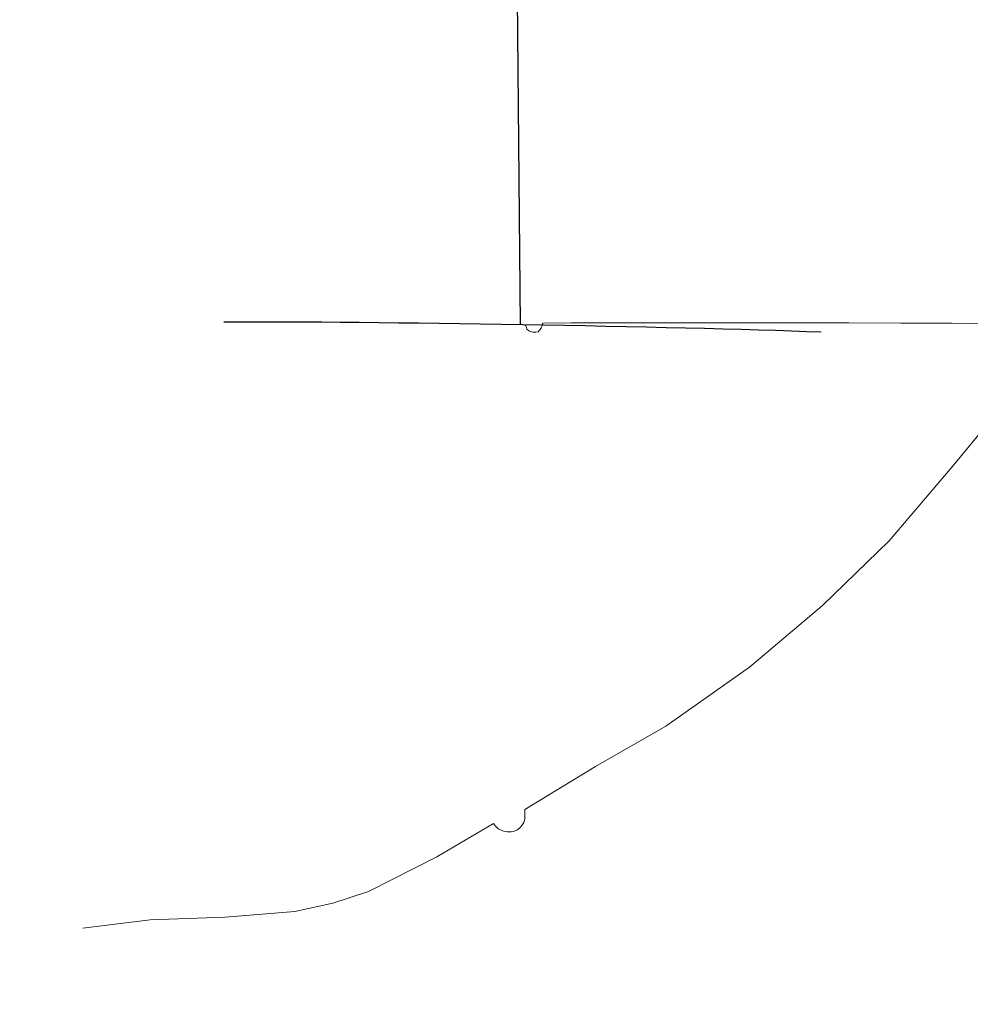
# Model space of a CAD drawing. Header units: inches. Extents: x 0 to 612, y 155 to 655.
# Tile 131 of 138: x 170.63 to 172.23, y 398.21 to 399.86. Entities that reach past the tile are written whole.
import ezdxf

# ---------------------------------------------------------------- set-up
doc = ezdxf.new("R2010")
doc.units = ezdxf.units.IN
doc.header["$MEASUREMENT"] = 0
doc.layers.add('Layer 1', color=7, linetype='Continuous')

# ---------------------------------------------------------------- blocks, each defined once
blk = doc.blocks.new('block 2939')
at = {"layer": 'Layer 1', "color": 7, "lineweight": 25}
blk.add_open_spline([(171.9819, 399.3389), (171.7295, 399.3486), (171.229, 399.3569), (170.9766, 399.356)], degree=3, dxfattribs=at)
blk = doc.blocks.new('block 2938')
at = {"layer": 'Layer 1'}
blk.add_blockref('block 2939', (0, 0), dxfattribs=at)
blk = doc.blocks.new('block 2937')
at = {"layer": 'Layer 1'}
blk.add_blockref('block 2938', (0, 0), dxfattribs=at)
blk = doc.blocks.new('block 2966')
at = {"layer": 'Layer 1', "color": 7, "lineweight": 25}
blk.add_lwpolyline([(171.2959, 419.9785), (171.4751, 399.3516)], dxfattribs=at)
blk = doc.blocks.new('block 2965')
at = {"layer": 'Layer 1'}
blk.add_blockref('block 2966', (0, 0), dxfattribs=at)
blk = doc.blocks.new('block 2964')
at = {"layer": 'Layer 1'}
blk.add_blockref('block 2965', (0, 0), dxfattribs=at)
blk = doc.blocks.new('block 3484')
at = {"layer": 'Layer 1', "color": 7, "lineweight": 25}
blk.add_open_spline([(171.4878, 378.5537), (170.8818, 394.4756), (157.5254, 407.1357), (141.5942, 406.8911)], degree=3, dxfattribs=at)
blk = doc.blocks.new('block 3483')
at = {"layer": 'Layer 1'}
blk.add_blockref('block 3484', (0, 0), dxfattribs=at)
blk = doc.blocks.new('block 3482')
at = {"layer": 'Layer 1'}
blk.add_blockref('block 3483', (0, 0), dxfattribs=at)
blk = doc.blocks.new('block 4803')
at = {"layer": 'Layer 1', "lineweight": 0}
for points in [[(171.7661, 399.355)], [(171.8535, 399.355)]]:
    blk.add_lwpolyline(points, dxfattribs=at)
blk.add_open_spline([(171.7661, 399.355), (171.7661, 399.355), (171.8535, 399.355), (171.8535, 399.355), (171.8535, 399.355), (171.7661, 399.355), (171.7661, 399.355)], degree=3, knots=[0, 0, 0, 0, 1, 1, 1, 2, 2, 2, 2], dxfattribs=at)
blk = doc.blocks.new('block 4804')
at = {"layer": 'Layer 1', "lineweight": 0}
for points in [[(171.8535, 399.355)], [(171.9409, 399.355)]]:
    blk.add_lwpolyline(points, dxfattribs=at)
blk.add_open_spline([(171.8535, 399.355), (171.8535, 399.355), (171.9409, 399.355), (171.9409, 399.355), (171.9409, 399.355), (171.8535, 399.355), (171.8535, 399.355)], degree=3, knots=[0, 0, 0, 0, 1, 1, 1, 2, 2, 2, 2], dxfattribs=at)
blk = doc.blocks.new('block 4805')
at = {"layer": 'Layer 1', "lineweight": 0}
for points in [[(171.9409, 399.355)], [(172.0283, 399.355)]]:
    blk.add_lwpolyline(points, dxfattribs=at)
blk.add_open_spline([(171.9409, 399.355), (171.9409, 399.355), (172.0283, 399.355), (172.0283, 399.355), (172.0283, 399.355), (171.9409, 399.355), (171.9409, 399.355)], degree=3, knots=[0, 0, 0, 0, 1, 1, 1, 2, 2, 2, 2], dxfattribs=at)
blk = doc.blocks.new('block 4806')
at = {"layer": 'Layer 1', "lineweight": 0}
for points in [[(172.0283, 399.355)], [(172.1157, 399.354)]]:
    blk.add_lwpolyline(points, dxfattribs=at)
blk.add_open_spline([(172.0283, 399.355), (172.0283, 399.355), (172.1157, 399.354), (172.1157, 399.354), (172.1157, 399.354), (172.0283, 399.355), (172.0283, 399.355)], degree=3, knots=[0, 0, 0, 0, 1, 1, 1, 2, 2, 2, 2], dxfattribs=at)
blk = doc.blocks.new('block 4807')
at = {"layer": 'Layer 1', "lineweight": 0}
for points in [[(172.1157, 399.354)], [(172.2021, 399.354)]]:
    blk.add_lwpolyline(points, dxfattribs=at)
blk.add_open_spline([(172.1157, 399.354), (172.1157, 399.354), (172.2021, 399.354), (172.2021, 399.354), (172.2021, 399.354), (172.1157, 399.354), (172.1157, 399.354)], degree=3, knots=[0, 0, 0, 0, 1, 1, 1, 2, 2, 2, 2], dxfattribs=at)
blk = doc.blocks.new('block 4808')
at = {"layer": 'Layer 1', "lineweight": 0}
for points in [[(172.2021, 399.354)], [(172.2905, 399.3525)]]:
    blk.add_lwpolyline(points, dxfattribs=at)
blk.add_open_spline([(172.2021, 399.354), (172.2021, 399.354), (172.2905, 399.3525), (172.2905, 399.3525), (172.2905, 399.3525), (172.2021, 399.354), (172.2021, 399.354)], degree=3, knots=[0, 0, 0, 0, 1, 1, 1, 2, 2, 2, 2], dxfattribs=at)
blk = doc.blocks.new('block 4809')
at = {"layer": 'Layer 1', "lineweight": 0}
for points in [[(172.2905, 399.3525)], [(172.3765, 399.3525)]]:
    blk.add_lwpolyline(points, dxfattribs=at)
blk.add_open_spline([(172.2905, 399.3525), (172.2905, 399.3525), (172.3765, 399.3525), (172.3765, 399.3525), (172.3765, 399.3525), (172.2905, 399.3525), (172.2905, 399.3525)], degree=3, knots=[0, 0, 0, 0, 1, 1, 1, 2, 2, 2, 2], dxfattribs=at)
blk = doc.blocks.new('block 4802')
at = {"layer": 'Layer 1'}
for name in ['block 4803', 'block 4804', 'block 4805', 'block 4806', 'block 4807', 'block 4808', 'block 4809']:
    blk.add_blockref(name, (0, 0), dxfattribs=at)
blk = doc.blocks.new('block 4801')
at = {"layer": 'Layer 1'}
blk.add_blockref('block 4802', (0, 0), dxfattribs=at)
blk = doc.blocks.new('block 4850')
at = {"layer": 'Layer 1', "lineweight": 0}
for points in [[(170.8525, 398.3506)], [(170.7393, 398.3369)]]:
    blk.add_lwpolyline(points, dxfattribs=at)
blk.add_open_spline([(170.7393, 398.3369), (170.7393, 398.3369), (170.8525, 398.3506), (170.8525, 398.3506), (170.8525, 398.3506), (170.7393, 398.3369), (170.7393, 398.3369)], degree=3, knots=[0, 0, 0, 0, 1, 1, 1, 2, 2, 2, 2], dxfattribs=at)
blk = doc.blocks.new('block 4851')
at = {"layer": 'Layer 1', "lineweight": 0}
for points in [[(170.8525, 398.3506)], [(170.979, 398.355)]]:
    blk.add_lwpolyline(points, dxfattribs=at)
blk.add_open_spline([(170.8525, 398.3506), (170.8525, 398.3506), (170.979, 398.355), (170.979, 398.355), (170.979, 398.355), (170.8525, 398.3506), (170.8525, 398.3506)], degree=3, knots=[0, 0, 0, 0, 1, 1, 1, 2, 2, 2, 2], dxfattribs=at)
blk = doc.blocks.new('block 4852')
at = {"layer": 'Layer 1', "lineweight": 0}
for points in [[(170.979, 398.355)], [(171.0962, 398.3647)]]:
    blk.add_lwpolyline(points, dxfattribs=at)
blk.add_open_spline([(170.979, 398.355), (170.979, 398.355), (171.0962, 398.3647), (171.0962, 398.3647), (171.0962, 398.3647), (170.979, 398.355), (170.979, 398.355)], degree=3, knots=[0, 0, 0, 0, 1, 1, 1, 2, 2, 2, 2], dxfattribs=at)
blk = doc.blocks.new('block 4853')
at = {"layer": 'Layer 1', "lineweight": 0}
for points in [[(171.1602, 398.3789)], [(171.0962, 398.3647)]]:
    blk.add_lwpolyline(points, dxfattribs=at)
blk.add_open_spline([(171.0962, 398.3647), (171.0962, 398.3647), (171.1602, 398.3789), (171.1602, 398.3789), (171.1602, 398.3789), (171.0962, 398.3647), (171.0962, 398.3647)], degree=3, knots=[0, 0, 0, 0, 1, 1, 1, 2, 2, 2, 2], dxfattribs=at)
blk = doc.blocks.new('block 4854')
at = {"layer": 'Layer 1', "lineweight": 0}
for points in [[(171.2202, 398.3984)], [(171.1602, 398.3789)]]:
    blk.add_lwpolyline(points, dxfattribs=at)
blk.add_open_spline([(171.1602, 398.3789), (171.1602, 398.3789), (171.2202, 398.3984), (171.2202, 398.3984), (171.2202, 398.3984), (171.1602, 398.3789), (171.1602, 398.3789)], degree=3, knots=[0, 0, 0, 0, 1, 1, 1, 2, 2, 2, 2], dxfattribs=at)
blk = doc.blocks.new('block 4855')
at = {"layer": 'Layer 1', "lineweight": 0}
for points in [[(171.335, 398.4565)], [(171.2202, 398.3984)]]:
    blk.add_lwpolyline(points, dxfattribs=at)
blk.add_open_spline([(171.2202, 398.3984), (171.2202, 398.3984), (171.335, 398.4565), (171.335, 398.4565), (171.335, 398.4565), (171.2202, 398.3984), (171.2202, 398.3984)], degree=3, knots=[0, 0, 0, 0, 1, 1, 1, 2, 2, 2, 2], dxfattribs=at)
blk = doc.blocks.new('block 4856')
at = {"layer": 'Layer 1', "lineweight": 0}
for points in [[(171.4307, 398.5127)], [(171.335, 398.4565)]]:
    blk.add_lwpolyline(points, dxfattribs=at)
blk.add_open_spline([(171.335, 398.4565), (171.335, 398.4565), (171.4307, 398.5127), (171.4307, 398.5127), (171.4307, 398.5127), (171.335, 398.4565), (171.335, 398.4565)], degree=3, knots=[0, 0, 0, 0, 1, 1, 1, 2, 2, 2, 2], dxfattribs=at)
blk = doc.blocks.new('block 4857')
at = {"layer": 'Layer 1', "lineweight": 0}
for points in [[(171.4307, 398.5127)], [(171.4341, 398.5083)]]:
    blk.add_lwpolyline(points, dxfattribs=at)
blk.add_open_spline([(171.4307, 398.5127), (171.4307, 398.5127), (171.4341, 398.5083), (171.4341, 398.5083), (171.4341, 398.5083), (171.4307, 398.5127), (171.4307, 398.5127)], degree=3, knots=[0, 0, 0, 0, 1, 1, 1, 2, 2, 2, 2], dxfattribs=at)
blk = doc.blocks.new('block 4858')
at = {"layer": 'Layer 1', "lineweight": 0}
for points in [[(171.4341, 398.5083)], [(171.4385, 398.5039)]]:
    blk.add_lwpolyline(points, dxfattribs=at)
blk.add_open_spline([(171.4341, 398.5083), (171.4341, 398.5083), (171.4385, 398.5039), (171.4385, 398.5039), (171.4385, 398.5039), (171.4341, 398.5083), (171.4341, 398.5083)], degree=3, knots=[0, 0, 0, 0, 1, 1, 1, 2, 2, 2, 2], dxfattribs=at)
blk = doc.blocks.new('block 4859')
at = {"layer": 'Layer 1', "lineweight": 0}
for points in [[(171.4385, 398.5039)], [(171.4424, 398.502)]]:
    blk.add_lwpolyline(points, dxfattribs=at)
blk.add_open_spline([(171.4385, 398.5039), (171.4385, 398.5039), (171.4424, 398.502), (171.4424, 398.502), (171.4424, 398.502), (171.4385, 398.5039), (171.4385, 398.5039)], degree=3, knots=[0, 0, 0, 0, 1, 1, 1, 2, 2, 2, 2], dxfattribs=at)
blk = doc.blocks.new('block 4860')
at = {"layer": 'Layer 1', "lineweight": 0}
for points in [[(171.4424, 398.502)], [(171.4482, 398.4995)]]:
    blk.add_lwpolyline(points, dxfattribs=at)
blk.add_open_spline([(171.4424, 398.502), (171.4424, 398.502), (171.4482, 398.4995), (171.4482, 398.4995), (171.4482, 398.4995), (171.4424, 398.502), (171.4424, 398.502)], degree=3, knots=[0, 0, 0, 0, 1, 1, 1, 2, 2, 2, 2], dxfattribs=at)
blk = doc.blocks.new('block 4861')
at = {"layer": 'Layer 1', "lineweight": 0}
for points in [[(171.4482, 398.4995)], [(171.4536, 398.4985)]]:
    blk.add_lwpolyline(points, dxfattribs=at)
blk.add_open_spline([(171.4482, 398.4995), (171.4482, 398.4995), (171.4536, 398.4985), (171.4536, 398.4985), (171.4536, 398.4985), (171.4482, 398.4995), (171.4482, 398.4995)], degree=3, knots=[0, 0, 0, 0, 1, 1, 1, 2, 2, 2, 2], dxfattribs=at)
blk = doc.blocks.new('block 4862')
at = {"layer": 'Layer 1', "lineweight": 0}
for points in [[(171.4536, 398.4985)], [(171.46, 398.4985)]]:
    blk.add_lwpolyline(points, dxfattribs=at)
blk.add_open_spline([(171.4536, 398.4985), (171.4536, 398.4985), (171.46, 398.4985), (171.46, 398.4985), (171.46, 398.4985), (171.4536, 398.4985), (171.4536, 398.4985)], degree=3, knots=[0, 0, 0, 0, 1, 1, 1, 2, 2, 2, 2], dxfattribs=at)
blk = doc.blocks.new('block 4863')
at = {"layer": 'Layer 1', "lineweight": 0}
for points in [[(171.46, 398.4985)], [(171.4644, 398.4995)]]:
    blk.add_lwpolyline(points, dxfattribs=at)
blk.add_open_spline([(171.46, 398.4985), (171.46, 398.4985), (171.4644, 398.4995), (171.4644, 398.4995), (171.4644, 398.4995), (171.46, 398.4985), (171.46, 398.4985)], degree=3, knots=[0, 0, 0, 0, 1, 1, 1, 2, 2, 2, 2], dxfattribs=at)
blk = doc.blocks.new('block 4864')
at = {"layer": 'Layer 1', "lineweight": 0}
for points in [[(171.4644, 398.4995)], [(171.4707, 398.502)]]:
    blk.add_lwpolyline(points, dxfattribs=at)
blk.add_open_spline([(171.4644, 398.4995), (171.4644, 398.4995), (171.4707, 398.502), (171.4707, 398.502), (171.4707, 398.502), (171.4644, 398.4995), (171.4644, 398.4995)], degree=3, knots=[0, 0, 0, 0, 1, 1, 1, 2, 2, 2, 2], dxfattribs=at)
blk = doc.blocks.new('block 4865')
at = {"layer": 'Layer 1', "lineweight": 0}
for points in [[(171.4707, 398.502)], [(171.4751, 398.5059)]]:
    blk.add_lwpolyline(points, dxfattribs=at)
blk.add_open_spline([(171.4707, 398.502), (171.4707, 398.502), (171.4751, 398.5059), (171.4751, 398.5059), (171.4751, 398.5059), (171.4707, 398.502), (171.4707, 398.502)], degree=3, knots=[0, 0, 0, 0, 1, 1, 1, 2, 2, 2, 2], dxfattribs=at)
blk = doc.blocks.new('block 4866')
at = {"layer": 'Layer 1', "lineweight": 0}
for points in [[(171.4751, 398.5059)], [(171.478, 398.5093)]]:
    blk.add_lwpolyline(points, dxfattribs=at)
blk.add_open_spline([(171.4751, 398.5059), (171.4751, 398.5059), (171.478, 398.5093), (171.478, 398.5093), (171.478, 398.5093), (171.4751, 398.5059), (171.4751, 398.5059)], degree=3, knots=[0, 0, 0, 0, 1, 1, 1, 2, 2, 2, 2], dxfattribs=at)
blk = doc.blocks.new('block 4867')
at = {"layer": 'Layer 1', "lineweight": 0}
for points in [[(171.4814, 398.5146)], [(171.478, 398.5093)]]:
    blk.add_lwpolyline(points, dxfattribs=at)
blk.add_open_spline([(171.478, 398.5093), (171.478, 398.5093), (171.4814, 398.5146), (171.4814, 398.5146), (171.4814, 398.5146), (171.478, 398.5093), (171.478, 398.5093)], degree=3, knots=[0, 0, 0, 0, 1, 1, 1, 2, 2, 2, 2], dxfattribs=at)
blk = doc.blocks.new('block 4868')
at = {"layer": 'Layer 1', "lineweight": 0}
for points in [[(171.4814, 398.5146)], [(171.4834, 398.52)]]:
    blk.add_lwpolyline(points, dxfattribs=at)
blk.add_open_spline([(171.4814, 398.5146), (171.4814, 398.5146), (171.4834, 398.52), (171.4834, 398.52), (171.4834, 398.52), (171.4814, 398.5146), (171.4814, 398.5146)], degree=3, knots=[0, 0, 0, 0, 1, 1, 1, 2, 2, 2, 2], dxfattribs=at)
blk = doc.blocks.new('block 4869')
at = {"layer": 'Layer 1', "lineweight": 0}
for points in [[(171.4834, 398.5254)], [(171.4834, 398.52)]]:
    blk.add_lwpolyline(points, dxfattribs=at)
blk.add_open_spline([(171.4834, 398.52), (171.4834, 398.52), (171.4834, 398.5254), (171.4834, 398.5254), (171.4834, 398.5254), (171.4834, 398.52), (171.4834, 398.52)], degree=3, knots=[0, 0, 0, 0, 1, 1, 1, 2, 2, 2, 2], dxfattribs=at)
blk = doc.blocks.new('block 4870')
at = {"layer": 'Layer 1', "lineweight": 0}
for points in [[(171.4834, 398.5308)], [(171.4834, 398.5254)]]:
    blk.add_lwpolyline(points, dxfattribs=at)
blk.add_open_spline([(171.4834, 398.5254), (171.4834, 398.5254), (171.4834, 398.5308), (171.4834, 398.5308), (171.4834, 398.5308), (171.4834, 398.5254), (171.4834, 398.5254)], degree=3, knots=[0, 0, 0, 0, 1, 1, 1, 2, 2, 2, 2], dxfattribs=at)
blk = doc.blocks.new('block 4871')
at = {"layer": 'Layer 1', "lineweight": 0}
for points in [[(171.4834, 398.5361)], [(171.4834, 398.5308)]]:
    blk.add_lwpolyline(points, dxfattribs=at)
blk.add_open_spline([(171.4834, 398.5308), (171.4834, 398.5308), (171.4834, 398.5361), (171.4834, 398.5361), (171.4834, 398.5361), (171.4834, 398.5308), (171.4834, 398.5308)], degree=3, knots=[0, 0, 0, 0, 1, 1, 1, 2, 2, 2, 2], dxfattribs=at)
blk = doc.blocks.new('block 4849')
at = {"layer": 'Layer 1'}
for name in ['block 4871', 'block 4870', 'block 4867', 'block 4868', 'block 4869', 'block 4856', 'block 4857', 'block 4858', 'block 4859', 'block 4860', 'block 4861', 'block 4862', 'block 4863', 'block 4864', 'block 4865', 'block 4866', 'block 4855', 'block 4854', 'block 4853', 'block 4850', 'block 4851', 'block 4852']:
    blk.add_blockref(name, (0, 0), dxfattribs=at)
blk = doc.blocks.new('block 4848')
at = {"layer": 'Layer 1'}
blk.add_blockref('block 4849', (0, 0), dxfattribs=at)
blk = doc.blocks.new('block 4968')
at = {"layer": 'Layer 1', "lineweight": 0}
for points in [[(171.6021, 398.6084)], [(171.4834, 398.5361)]]:
    blk.add_lwpolyline(points, dxfattribs=at)
blk.add_open_spline([(171.4834, 398.5361), (171.4834, 398.5361), (171.6021, 398.6084), (171.6021, 398.6084), (171.6021, 398.6084), (171.4834, 398.5361), (171.4834, 398.5361)], degree=3, knots=[0, 0, 0, 0, 1, 1, 1, 2, 2, 2, 2], dxfattribs=at)
blk = doc.blocks.new('block 4969')
at = {"layer": 'Layer 1', "lineweight": 0}
for points in [[(171.7207, 398.6763)], [(171.6021, 398.6084)]]:
    blk.add_lwpolyline(points, dxfattribs=at)
blk.add_open_spline([(171.6021, 398.6084), (171.6021, 398.6084), (171.7207, 398.6763), (171.7207, 398.6763), (171.7207, 398.6763), (171.6021, 398.6084), (171.6021, 398.6084)], degree=3, knots=[0, 0, 0, 0, 1, 1, 1, 2, 2, 2, 2], dxfattribs=at)
blk = doc.blocks.new('block 4970')
at = {"layer": 'Layer 1', "lineweight": 0}
for points in [[(171.8613, 398.7759)], [(171.7207, 398.6763)]]:
    blk.add_lwpolyline(points, dxfattribs=at)
blk.add_open_spline([(171.7207, 398.6763), (171.7207, 398.6763), (171.8613, 398.7759), (171.8613, 398.7759), (171.8613, 398.7759), (171.7207, 398.6763), (171.7207, 398.6763)], degree=3, knots=[0, 0, 0, 0, 1, 1, 1, 2, 2, 2, 2], dxfattribs=at)
blk = doc.blocks.new('block 4971')
at = {"layer": 'Layer 1', "lineweight": 0}
for points in [[(171.9839, 398.8794)], [(171.8613, 398.7759)]]:
    blk.add_lwpolyline(points, dxfattribs=at)
blk.add_open_spline([(171.8613, 398.7759), (171.8613, 398.7759), (171.9839, 398.8794), (171.9839, 398.8794), (171.9839, 398.8794), (171.8613, 398.7759), (171.8613, 398.7759)], degree=3, knots=[0, 0, 0, 0, 1, 1, 1, 2, 2, 2, 2], dxfattribs=at)
blk = doc.blocks.new('block 4972')
at = {"layer": 'Layer 1', "lineweight": 0}
for points in [[(172.0962, 398.9883)], [(171.9839, 398.8794)]]:
    blk.add_lwpolyline(points, dxfattribs=at)
blk.add_open_spline([(171.9839, 398.8794), (171.9839, 398.8794), (172.0962, 398.9883), (172.0962, 398.9883), (172.0962, 398.9883), (171.9839, 398.8794), (171.9839, 398.8794)], degree=3, knots=[0, 0, 0, 0, 1, 1, 1, 2, 2, 2, 2], dxfattribs=at)
blk = doc.blocks.new('block 4973')
at = {"layer": 'Layer 1', "lineweight": 0}
for points in [[(172.2021, 399.1123)], [(172.0962, 398.9883)]]:
    blk.add_lwpolyline(points, dxfattribs=at)
blk.add_open_spline([(172.0962, 398.9883), (172.0962, 398.9883), (172.2021, 399.1123), (172.2021, 399.1123), (172.2021, 399.1123), (172.0962, 398.9883), (172.0962, 398.9883)], degree=3, knots=[0, 0, 0, 0, 1, 1, 1, 2, 2, 2, 2], dxfattribs=at)
blk = doc.blocks.new('block 4974')
at = {"layer": 'Layer 1', "lineweight": 0}
for points in [[(172.2969, 399.2275)], [(172.2021, 399.1123)]]:
    blk.add_lwpolyline(points, dxfattribs=at)
blk.add_open_spline([(172.2021, 399.1123), (172.2021, 399.1123), (172.2969, 399.2275), (172.2969, 399.2275), (172.2969, 399.2275), (172.2021, 399.1123), (172.2021, 399.1123)], degree=3, knots=[0, 0, 0, 0, 1, 1, 1, 2, 2, 2, 2], dxfattribs=at)
blk = doc.blocks.new('block 4967')
at = {"layer": 'Layer 1'}
for name in ['block 4974', 'block 4973', 'block 4972', 'block 4971', 'block 4970', 'block 4969', 'block 4968']:
    blk.add_blockref(name, (0, 0), dxfattribs=at)
blk = doc.blocks.new('block 4966')
at = {"layer": 'Layer 1'}
blk.add_blockref('block 4967', (0, 0), dxfattribs=at)
blk = doc.blocks.new('block 7672')
at = {"layer": 'Layer 1', "lineweight": 0}
for points in [[(171.4834, 399.3516)], [(171.4849, 399.3496)]]:
    blk.add_lwpolyline(points, dxfattribs=at)
blk.add_open_spline([(171.4834, 399.3516), (171.4834, 399.3516), (171.4849, 399.3496), (171.4849, 399.3496), (171.4849, 399.3496), (171.4834, 399.3516), (171.4834, 399.3516)], degree=3, knots=[0, 0, 0, 0, 1, 1, 1, 2, 2, 2, 2], dxfattribs=at)
blk = doc.blocks.new('block 7673')
at = {"layer": 'Layer 1', "lineweight": 0}
for points in [[(171.4849, 399.3496)], [(171.4858, 399.3472)]]:
    blk.add_lwpolyline(points, dxfattribs=at)
blk.add_open_spline([(171.4849, 399.3496), (171.4849, 399.3496), (171.4858, 399.3472), (171.4858, 399.3472), (171.4858, 399.3472), (171.4849, 399.3496), (171.4849, 399.3496)], degree=3, knots=[0, 0, 0, 0, 1, 1, 1, 2, 2, 2, 2], dxfattribs=at)
blk = doc.blocks.new('block 7674')
at = {"layer": 'Layer 1', "lineweight": 0}
for points in [[(171.4858, 399.3472)], [(171.4868, 399.3442)]]:
    blk.add_lwpolyline(points, dxfattribs=at)
blk.add_open_spline([(171.4858, 399.3472), (171.4858, 399.3472), (171.4868, 399.3442), (171.4868, 399.3442), (171.4868, 399.3442), (171.4858, 399.3472), (171.4858, 399.3472)], degree=3, knots=[0, 0, 0, 0, 1, 1, 1, 2, 2, 2, 2], dxfattribs=at)
blk = doc.blocks.new('block 7675')
at = {"layer": 'Layer 1', "lineweight": 0}
for points in [[(171.4868, 399.3442)], [(171.4893, 399.3418)]]:
    blk.add_lwpolyline(points, dxfattribs=at)
blk.add_open_spline([(171.4868, 399.3442), (171.4868, 399.3442), (171.4893, 399.3418), (171.4893, 399.3418), (171.4893, 399.3418), (171.4868, 399.3442), (171.4868, 399.3442)], degree=3, knots=[0, 0, 0, 0, 1, 1, 1, 2, 2, 2, 2], dxfattribs=at)
blk = doc.blocks.new('block 7676')
at = {"layer": 'Layer 1', "lineweight": 0}
for points in [[(171.4893, 399.3418)], [(171.4912, 399.3408)]]:
    blk.add_lwpolyline(points, dxfattribs=at)
blk.add_open_spline([(171.4893, 399.3418), (171.4893, 399.3418), (171.4912, 399.3408), (171.4912, 399.3408), (171.4912, 399.3408), (171.4893, 399.3418), (171.4893, 399.3418)], degree=3, knots=[0, 0, 0, 0, 1, 1, 1, 2, 2, 2, 2], dxfattribs=at)
blk = doc.blocks.new('block 7677')
at = {"layer": 'Layer 1', "lineweight": 0}
for points in [[(171.4912, 399.3408)], [(171.4946, 399.3398)]]:
    blk.add_lwpolyline(points, dxfattribs=at)
blk.add_open_spline([(171.4912, 399.3408), (171.4912, 399.3408), (171.4946, 399.3398), (171.4946, 399.3398), (171.4946, 399.3398), (171.4912, 399.3408), (171.4912, 399.3408)], degree=3, knots=[0, 0, 0, 0, 1, 1, 1, 2, 2, 2, 2], dxfattribs=at)
blk = doc.blocks.new('block 7678')
at = {"layer": 'Layer 1', "lineweight": 0}
for points in [[(171.4946, 399.3398)], [(171.4966, 399.3389)]]:
    blk.add_lwpolyline(points, dxfattribs=at)
blk.add_open_spline([(171.4946, 399.3398), (171.4946, 399.3398), (171.4966, 399.3389), (171.4966, 399.3389), (171.4966, 399.3389), (171.4946, 399.3398), (171.4946, 399.3398)], degree=3, knots=[0, 0, 0, 0, 1, 1, 1, 2, 2, 2, 2], dxfattribs=at)
blk = doc.blocks.new('block 7679')
at = {"layer": 'Layer 1', "lineweight": 0}
for points in [[(171.4966, 399.3389)], [(171.4985, 399.3389)]]:
    blk.add_lwpolyline(points, dxfattribs=at)
blk.add_open_spline([(171.4966, 399.3389), (171.4966, 399.3389), (171.4985, 399.3389), (171.4985, 399.3389), (171.4985, 399.3389), (171.4966, 399.3389), (171.4966, 399.3389)], degree=3, knots=[0, 0, 0, 0, 1, 1, 1, 2, 2, 2, 2], dxfattribs=at)
blk = doc.blocks.new('block 7680')
at = {"layer": 'Layer 1', "lineweight": 0}
for points in [[(171.4985, 399.3389)], [(171.502, 399.3389)]]:
    blk.add_lwpolyline(points, dxfattribs=at)
blk.add_open_spline([(171.4985, 399.3389), (171.4985, 399.3389), (171.502, 399.3389), (171.502, 399.3389), (171.502, 399.3389), (171.4985, 399.3389), (171.4985, 399.3389)], degree=3, knots=[0, 0, 0, 0, 1, 1, 1, 2, 2, 2, 2], dxfattribs=at)
blk = doc.blocks.new('block 7681')
at = {"layer": 'Layer 1', "lineweight": 0}
for points in [[(171.502, 399.3389)], [(171.5054, 399.3398)]]:
    blk.add_lwpolyline(points, dxfattribs=at)
blk.add_open_spline([(171.502, 399.3389), (171.502, 399.3389), (171.5054, 399.3398), (171.5054, 399.3398), (171.5054, 399.3398), (171.502, 399.3389), (171.502, 399.3389)], degree=3, knots=[0, 0, 0, 0, 1, 1, 1, 2, 2, 2, 2], dxfattribs=at)
blk = doc.blocks.new('block 7682')
at = {"layer": 'Layer 1', "lineweight": 0}
for points in [[(171.5054, 399.3398)], [(171.5073, 399.3418)]]:
    blk.add_lwpolyline(points, dxfattribs=at)
blk.add_open_spline([(171.5054, 399.3398), (171.5054, 399.3398), (171.5073, 399.3418), (171.5073, 399.3418), (171.5073, 399.3418), (171.5054, 399.3398), (171.5054, 399.3398)], degree=3, knots=[0, 0, 0, 0, 1, 1, 1, 2, 2, 2, 2], dxfattribs=at)
blk = doc.blocks.new('block 7683')
at = {"layer": 'Layer 1', "lineweight": 0}
for points in [[(171.5093, 399.3433)], [(171.5073, 399.3418)]]:
    blk.add_lwpolyline(points, dxfattribs=at)
blk.add_open_spline([(171.5073, 399.3418), (171.5073, 399.3418), (171.5093, 399.3433), (171.5093, 399.3433), (171.5093, 399.3433), (171.5073, 399.3418), (171.5073, 399.3418)], degree=3, knots=[0, 0, 0, 0, 1, 1, 1, 2, 2, 2, 2], dxfattribs=at)
blk = doc.blocks.new('block 7684')
at = {"layer": 'Layer 1', "lineweight": 0}
for points in [[(171.5093, 399.3433)], [(171.5107, 399.3462)]]:
    blk.add_lwpolyline(points, dxfattribs=at)
blk.add_open_spline([(171.5093, 399.3433), (171.5093, 399.3433), (171.5107, 399.3462), (171.5107, 399.3462), (171.5107, 399.3462), (171.5093, 399.3433), (171.5093, 399.3433)], degree=3, knots=[0, 0, 0, 0, 1, 1, 1, 2, 2, 2, 2], dxfattribs=at)
blk = doc.blocks.new('block 7685')
at = {"layer": 'Layer 1', "lineweight": 0}
for points in [[(171.5107, 399.3462)], [(171.5117, 399.3486)]]:
    blk.add_lwpolyline(points, dxfattribs=at)
blk.add_open_spline([(171.5107, 399.3462), (171.5107, 399.3462), (171.5117, 399.3486), (171.5117, 399.3486), (171.5117, 399.3486), (171.5107, 399.3462), (171.5107, 399.3462)], degree=3, knots=[0, 0, 0, 0, 1, 1, 1, 2, 2, 2, 2], dxfattribs=at)
blk = doc.blocks.new('block 7686')
at = {"layer": 'Layer 1', "lineweight": 0}
for points in [[(171.5117, 399.3486)], [(171.5127, 399.3516)]]:
    blk.add_lwpolyline(points, dxfattribs=at)
blk.add_open_spline([(171.5117, 399.3486), (171.5117, 399.3486), (171.5127, 399.3516), (171.5127, 399.3516), (171.5127, 399.3516), (171.5117, 399.3486), (171.5117, 399.3486)], degree=3, knots=[0, 0, 0, 0, 1, 1, 1, 2, 2, 2, 2], dxfattribs=at)
blk = doc.blocks.new('block 7687')
at = {"layer": 'Layer 1', "lineweight": 0}
for points in [[(171.5127, 399.354)], [(171.5127, 399.3516)]]:
    blk.add_lwpolyline(points, dxfattribs=at)
blk.add_open_spline([(171.5127, 399.3516), (171.5127, 399.3516), (171.5127, 399.354), (171.5127, 399.354), (171.5127, 399.354), (171.5127, 399.3516), (171.5127, 399.3516)], degree=3, knots=[0, 0, 0, 0, 1, 1, 1, 2, 2, 2, 2], dxfattribs=at)
blk = doc.blocks.new('block 7688')
at = {"layer": 'Layer 1', "lineweight": 0}
for points in [[(171.5127, 399.354)], [(171.5615, 399.355)]]:
    blk.add_lwpolyline(points, dxfattribs=at)
blk.add_open_spline([(171.5127, 399.354), (171.5127, 399.354), (171.5615, 399.355), (171.5615, 399.355), (171.5615, 399.355), (171.5127, 399.354), (171.5127, 399.354)], degree=3, knots=[0, 0, 0, 0, 1, 1, 1, 2, 2, 2, 2], dxfattribs=at)
blk = doc.blocks.new('block 7689')
at = {"layer": 'Layer 1', "lineweight": 0}
for points in [[(171.5615, 399.355)], [(171.6045, 399.355)]]:
    blk.add_lwpolyline(points, dxfattribs=at)
blk.add_open_spline([(171.5615, 399.355), (171.5615, 399.355), (171.6045, 399.355), (171.6045, 399.355), (171.6045, 399.355), (171.5615, 399.355), (171.5615, 399.355)], degree=3, knots=[0, 0, 0, 0, 1, 1, 1, 2, 2, 2, 2], dxfattribs=at)
blk = doc.blocks.new('block 7690')
at = {"layer": 'Layer 1', "lineweight": 0}
for points in [[(171.6045, 399.355)], [(171.6475, 399.355)]]:
    blk.add_lwpolyline(points, dxfattribs=at)
blk.add_open_spline([(171.6045, 399.355), (171.6045, 399.355), (171.6475, 399.355), (171.6475, 399.355), (171.6475, 399.355), (171.6045, 399.355), (171.6045, 399.355)], degree=3, knots=[0, 0, 0, 0, 1, 1, 1, 2, 2, 2, 2], dxfattribs=at)
blk = doc.blocks.new('block 7691')
at = {"layer": 'Layer 1', "lineweight": 0}
for points in [[(171.6475, 399.355)], [(171.6855, 399.355)]]:
    blk.add_lwpolyline(points, dxfattribs=at)
blk.add_open_spline([(171.6475, 399.355), (171.6475, 399.355), (171.6855, 399.355), (171.6855, 399.355), (171.6855, 399.355), (171.6475, 399.355), (171.6475, 399.355)], degree=3, knots=[0, 0, 0, 0, 1, 1, 1, 2, 2, 2, 2], dxfattribs=at)
blk = doc.blocks.new('block 7692')
at = {"layer": 'Layer 1', "lineweight": 0}
for points in [[(171.6855, 399.355)], [(171.7329, 399.355)]]:
    blk.add_lwpolyline(points, dxfattribs=at)
blk.add_open_spline([(171.6855, 399.355), (171.6855, 399.355), (171.7329, 399.355), (171.7329, 399.355), (171.7329, 399.355), (171.6855, 399.355), (171.6855, 399.355)], degree=3, knots=[0, 0, 0, 0, 1, 1, 1, 2, 2, 2, 2], dxfattribs=at)
blk = doc.blocks.new('block 7693')
at = {"layer": 'Layer 1', "lineweight": 0}
for points in [[(171.7329, 399.355)], [(171.7661, 399.355)]]:
    blk.add_lwpolyline(points, dxfattribs=at)
blk.add_open_spline([(171.7329, 399.355), (171.7329, 399.355), (171.7661, 399.355), (171.7661, 399.355), (171.7661, 399.355), (171.7329, 399.355), (171.7329, 399.355)], degree=3, knots=[0, 0, 0, 0, 1, 1, 1, 2, 2, 2, 2], dxfattribs=at)
blk = doc.blocks.new('block 7671')
at = {"layer": 'Layer 1'}
for name in ['block 7672', 'block 7673', 'block 7674', 'block 7675', 'block 7683', 'block 7684', 'block 7685', 'block 7686', 'block 7688', 'block 7687', 'block 7689', 'block 7690', 'block 7691', 'block 7692', 'block 7693', 'block 7676', 'block 7677', 'block 7678', 'block 7679', 'block 7680', 'block 7681', 'block 7682']:
    blk.add_blockref(name, (0, 0), dxfattribs=at)
blk = doc.blocks.new('block 7670')
at = {"layer": 'Layer 1'}
blk.add_blockref('block 7671', (0, 0), dxfattribs=at)
blk = doc.blocks.new('block 921')
at = {"layer": 'Layer 1'}
for name in ['block 2964', 'block 3482', 'block 2937', 'block 7670', 'block 4801', 'block 4966', 'block 4848']:
    blk.add_blockref(name, (0, 0), dxfattribs=at)
blk = doc.blocks.new('block 920')
at = {"layer": 'Layer 1'}
blk.add_blockref('block 921', (0, 0), dxfattribs=at)
blk = doc.blocks.new('block 2')
at = {"layer": 'Layer 1'}
blk.add_blockref('block 920', (0, 0), dxfattribs=at)

msp = doc.modelspace()

# ---------------------------------------------------------------- block references
at = {"layer": 'Layer 1'}
msp.add_blockref('block 2', (0, 0), dxfattribs=at)

doc.saveas('drawing.dxf')
